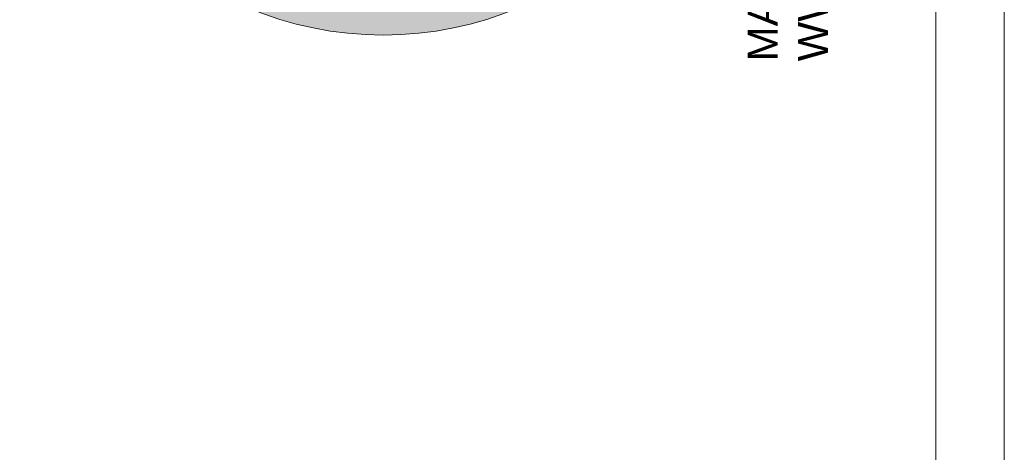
# Model space of a CAD drawing. Header units: millimetres. Extents: x -115268 to 140687, y -37779 to 24471.
# Tile 201 of 256: x 80437 to 80929, y -10397 to -10181. Entities that reach past the tile are written whole.
import ezdxf

# ---------------------------------------------------------------- set-up
doc = ezdxf.new("R2010")
doc.units = ezdxf.units.MM
doc.layers.get('0').update_dxf_attribs({"lineweight": 9})
doc.layers.add('A_CIENKA', color=7, linetype='Continuous', lineweight=9)
doc.layers.add('A_RAMKA', color=7, linetype='Continuous', lineweight=9)
doc.styles.add('Arial', font='arial.ttf')

# ---------------------------------------------------------------- blocks, each defined once
blk = doc.blocks.new('METRYKA11')
at = {"true_color": 0x000000}
h = blk.add_hatch(color=18, dxfattribs=at)
h.dxf.hatch_style = 1
h.paths.add_polyline_path([(7511428.56, 5508702.86, 1), (7511776.45, 5508702.86, 1)])
blk.add_line((7511878.67, 5508935.17), (7511878.67, 5506025.17))
at = {"color": 7}
blk.add_circle((7511602.5, 5508702.86), 173.94, dxfattribs=at)
blk.add_circle((7511602.5, 5508702.86), 173.94, dxfattribs=at)
at = {"ltscale": 80, "insert": (7511784.67, 5508515.78), "char_height": 15, "width": 367.2958, "attachment_point": 1, "rotation": 90, "style": 'Arial'}
blk.add_mtext('\\pxqd;MAŁY  RYNEK  2/2    KRAKÓW\\PWWW.AUTOGRAF-STUDIO.PL', dxfattribs=at)

msp = doc.modelspace()

# ---------------------------------------------------------------- linework, layer by layer
at = {"layer": 'A_CIENKA', "color": 1}
msp.add_lwpolyline([(76728.61226, -9752.52253), (80928.61226, -9752.52253), (80928.61226, -12722.52253), (76728.61226, -12722.52253), (76728.61226, -9752.52253)], dxfattribs=at)
at = {"layer": 'A_RAMKA'}
msp.add_lwpolyline([(76908.61226, -9782.52253), (80894.42643, -9782.52253), (80894.42643, -12692.52253), (76908.61226, -12692.52253)], close=True, dxfattribs=at)

# ---------------------------------------------------------------- block references
at = {"layer": 'A_CIENKA'}
msp.add_blockref('METRYKA11', (-7430984.24312, -5518717.6951), dxfattribs=at)

doc.saveas('drawing.dxf')
